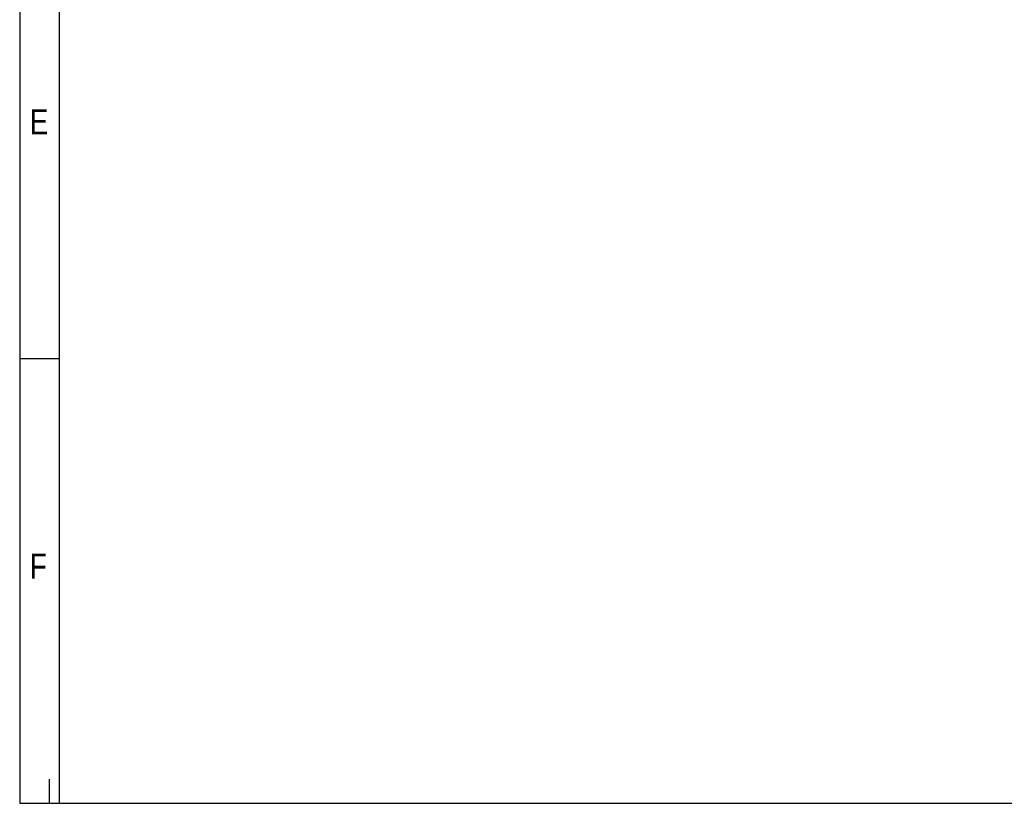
# Model space of a CAD drawing. Header units: millimetres. Extents: x 16 to 406, y 5 to 285.
# Tile 1 of 14: x 16 to 114, y 14 to 92. Entities that reach past the tile are written whole.
import ezdxf

# ---------------------------------------------------------------- set-up
doc = ezdxf.new("R2010")
doc.units = ezdxf.units.MM
doc.layers.add('10', color=7, linetype='Continuous')
doc.styles.add('SEACAD_Arial', font='arial.ttf')

msp = doc.modelspace()

# ---------------------------------------------------------------- linework, layer by layer
at = {"layer": '10', "color": 7, "linetype": 'Continuous'}
for p, q in [((19.6664, 13.5775), (19.6664, 280.5775)), ((19.6664, 58.0775), (15.6664, 58.0775)), ((18.6664, 13.5775), (18.6664, 15.999))]:
    msp.add_line(p, q, dxfattribs=at)
msp.add_lwpolyline([(405.6664, 13.5775), (405.6664, 284.5775), (15.6664, 284.5775), (15.6664, 13.5775), (405.6664, 13.5775)], dxfattribs=at)

# ---------------------------------------------------------------- texts
at = {"layer": '10', "char_height": 2.5, "attachment_point": 1, "style": 'SEACAD_Arial'}
for s, insert, width in [('{\\farial rounded mt|b0||i0||c0|p34;\\C7;\\H2.50000002;\\W0.8;E}', (16.6664, 83.0775), 1.793488), ('{\\farial rounded mt|b0||i0||c0|p34;\\C7;\\H2.50000002;\\W0.8;F}', (16.6664, 38.5775), 1.630445)]:
    msp.add_mtext(s, dxfattribs=dict(at, insert=insert, width=width))

doc.saveas('drawing.dxf')
